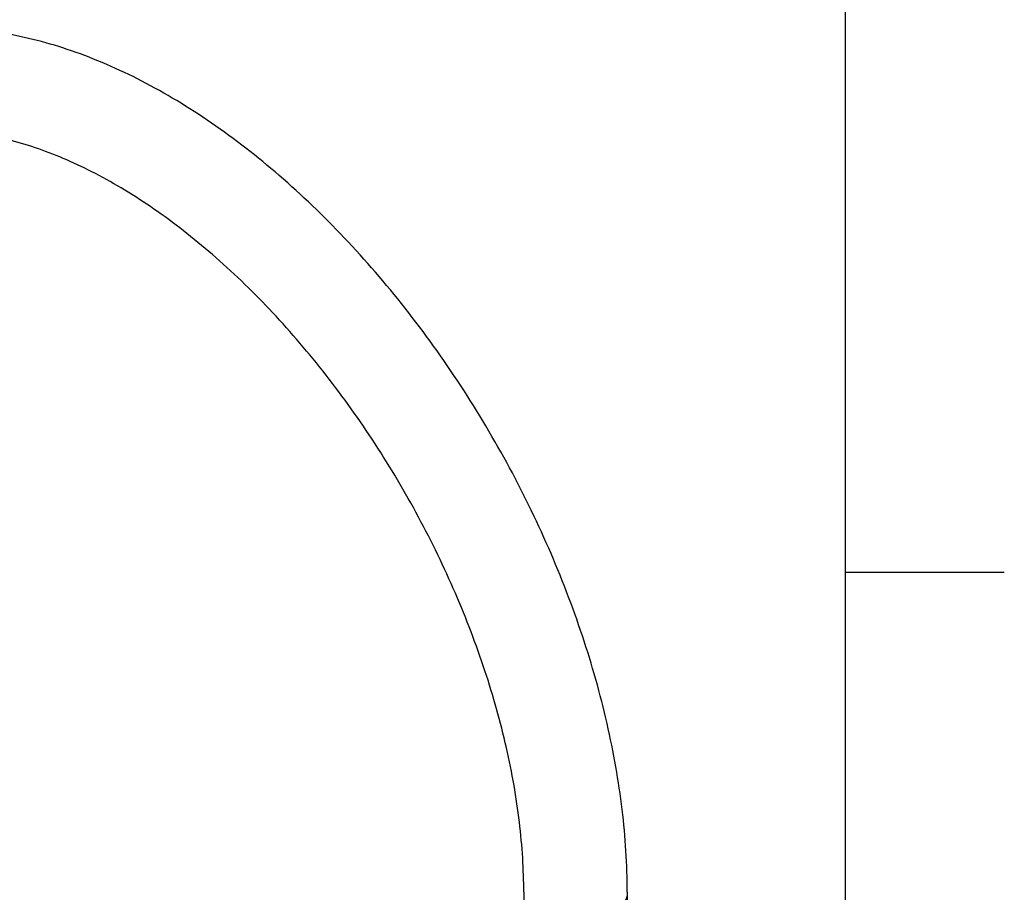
# Model space of a CAD drawing. Header units: millimetres. Extents: x 16 to 3344, y 34 to 2360.
# Tile 100 of 101: x 3073 to 3320, y 1846 to 2066. Entities that reach past the tile are written whole.
import ezdxf

# ---------------------------------------------------------------- set-up
doc = ezdxf.new("R2010")
doc.units = ezdxf.units.MM
doc.header["$LTSCALE"] = 185.02
doc.layers.get('0').update_dxf_attribs({"linetype": 'CONTINUOUS'})
doc.layers.add('BOX_PBL25', color=7, linetype='CONTINUOUS')
doc.layers.add('DEFAULT_VBL21', color=7, linetype='CONTINUOUS')

# ---------------------------------------------------------------- blocks, each defined once
blk = doc.blocks.new('BOX_PBL25', base_point=(3115.49, 1780.29))
at = {"layer": 'BOX_PBL25', "color": 7}
for p, q in [((3199.3, 1846.26), (3199.3, 1642.14)), ((3225.3, 1846.26), (3225.3, 1642.14))]:
    blk.add_line(p, q, dxfattribs=at)
for points, knots in [([(3225.3, 1846.26), (3225.3, 1853.2), (3224.61, 1863.77), (3222.52, 1877.88), (3219.54, 1892.54), (3214.3, 1911.04), (3205.83, 1932.99), (3195.3, 1954.48), (3182.92, 1975.07), (3168.94, 1994.34), (3153.65, 2011.89), (3137.34, 2027.37), (3122.95, 2038.44), (3111.17, 2045.92), (3102.39, 2050.76), (3093.58, 2054.86), (3082.01, 2059.24), (3070.3, 2062.18), (3058.68, 2063.39), (3050.24, 2063.43), (3042, 2062.56), (3034.04, 2060.8), (3026.42, 2058.12), (3021.62, 2055.73), (3019.31, 2054.39)], [0, 0, 0, 0, 0.062071, 0.094402, 0.127514, 0.195755, 0.266088, 0.337644, 0.409482, 0.48064, 0.550202, 0.617348, 0.681426, 0.712184, 0.742039, 0.770985, 0.799037, 0.852591, 0.878287, 0.903373, 0.927965, 0.952183, 0.976153, 1, 1, 1, 1]), ([(3199.3, 1846.26), (3199.3, 1849.15), (3199.11, 1855.04), (3198.29, 1864.01), (3196.92, 1873.26), (3194.34, 1886.03), (3189.76, 1902.28), (3182.35, 1921.67), (3173.11, 1940.76), (3162.24, 1959.11), (3149.99, 1976.31), (3136.63, 1991.98), (3124.68, 2003.62), (3114.83, 2011.84), (3107.48, 2017.33), (3100.12, 2022.2), (3092.8, 2026.42), (3085.57, 2029.97), (3078.48, 2032.83), (3071.6, 2035.01), (3064.96, 2036.5), (3058.62, 2037.31), (3052.62, 2037.46), (3046.98, 2036.98), (3041.71, 2035.89), (3036.8, 2034.22), (3033.76, 2032.72), (3032.31, 2031.88)], [0, 0, 0, 0, 0.030793, 0.062872, 0.096137, 0.130476, 0.201862, 0.276, 0.351754, 0.427945, 0.50338, 0.576889, 0.647356, 0.681134, 0.713777, 0.745179, 0.775245, 0.803897, 0.831074, 0.85674, 0.880891, 0.90356, 0.924835, 0.944862, 0.963862, 0.982124, 1, 1, 1, 1]), ([(3225.3, 1846.26), (3225.3, 1846.02), (3225.26, 1845.52), (3225, 1844.52), (3224.34, 1843.3), (3223.1, 1842), (3222.07, 1841.28), (3221.5, 1840.95)], [0, 0, 0, 0, 0.108162, 0.218364, 0.451366, 0.710419, 1, 1, 1, 1])]:
    blk.add_open_spline(points, degree=3, knots=knots, dxfattribs=at)
blk = doc.blocks.new('DEFAULT_VBL21', base_point=(3028.17, 1858.95))
at = {"layer": 'BOX_PBL25'}
blk.add_blockref('BOX_PBL25', (3115.49, 1780.29), dxfattribs=at)

msp = doc.modelspace()

# ---------------------------------------------------------------- linework, layer by layer
at = {"color": 7}
msp.add_line((3280, 2296), (3280, 80), dxfattribs=at)
at = {"color": 134}
msp.add_line((3320, 1926.667), (3280, 1926.667), dxfattribs=at)

# ---------------------------------------------------------------- block references
at = {"layer": 'DEFAULT_VBL21'}
msp.add_blockref('DEFAULT_VBL21', (3028.169, 1858.95), dxfattribs=at)

doc.saveas('drawing.dxf')
